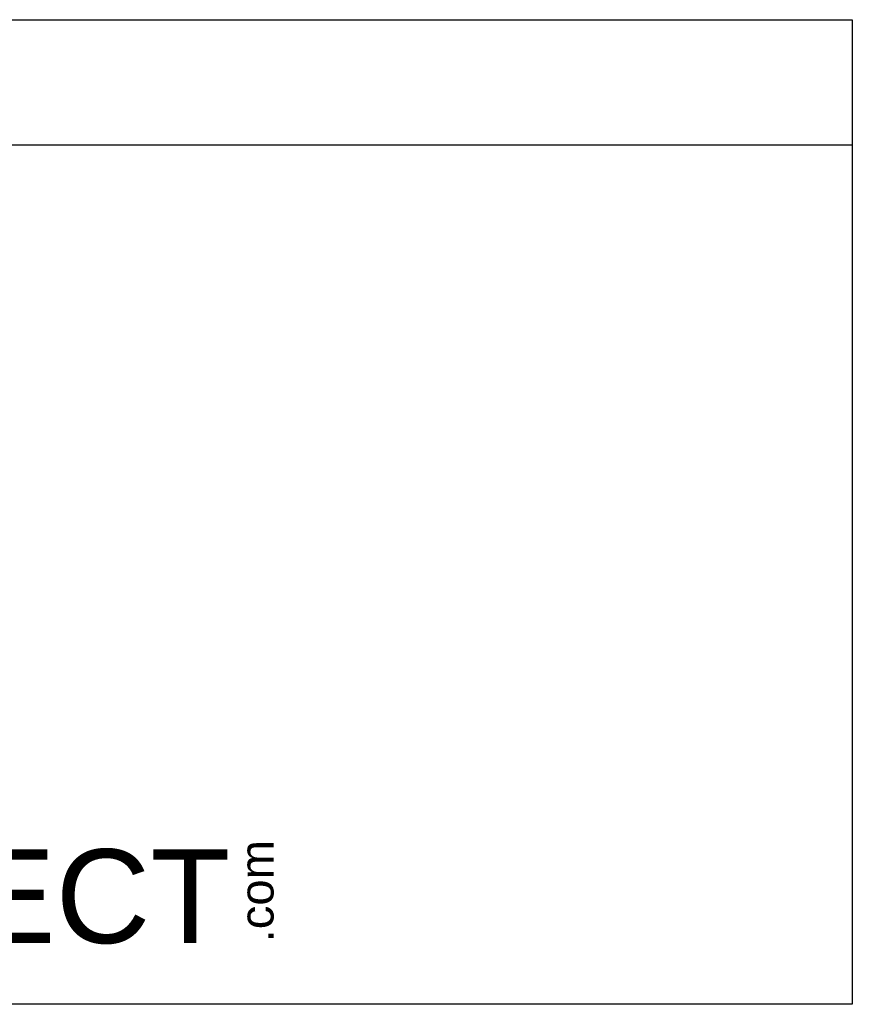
# Model space of a CAD drawing. Header units: inches. Extents: x 515.8 to 530.8, y 504.7 to 513.4.
# Tile 17 of 17: x 526.3 to 529, y 509.6 to 512.8. Entities that reach past the tile are written whole.
import ezdxf

# ---------------------------------------------------------------- set-up
doc = ezdxf.new("R2010")
doc.units = ezdxf.units.IN
doc.header["$LTSCALE"] = 8
doc.header["$MEASUREMENT"] = 0
doc.layers.add('Text', color=140, linetype='Continuous')
doc.styles.add('\\M+2ABAC\\M+2A6A11', font='txt')

msp = doc.modelspace()

# ---------------------------------------------------------------- linework, layer by layer
at = {"layer": 'Text'}
for p, q in [((521.6904, 512.8064), (529.021, 512.8064)), ((529.021, 512.8064), (529.021, 509.5874)), ((521.6904, 512.3971), (529.021, 512.3971)), ((529.021, 509.5874), (521.6904, 509.5874))]:
    msp.add_line(p, q, dxfattribs=at)

# ---------------------------------------------------------------- texts
at = {"layer": 'Text', "insert": (521.8173, 509.9694), "char_height": 0.306952, "width": 5.208992, "attachment_point": 4, "style": '\\M+2ABAC\\M+2A6A11'}
msp.add_mtext('{\\fArial|b0|i0|c0|p34;     \\H1.2x;A\\H0.8333x;UTOMATION\\H1.2x;D\\H0.8333x;IRECT}', dxfattribs=at)
at = {"layer": 'Text', "insert": (527.017, 509.7899), "char_height": 0.110503, "width": 0.327457, "attachment_point": 1, "rotation": 90, "style": '\\M+2ABAC\\M+2A6A11'}
msp.add_mtext('{\\fArial|b0|i0|c0|p34;.com}', dxfattribs=at)

doc.saveas('drawing.dxf')
